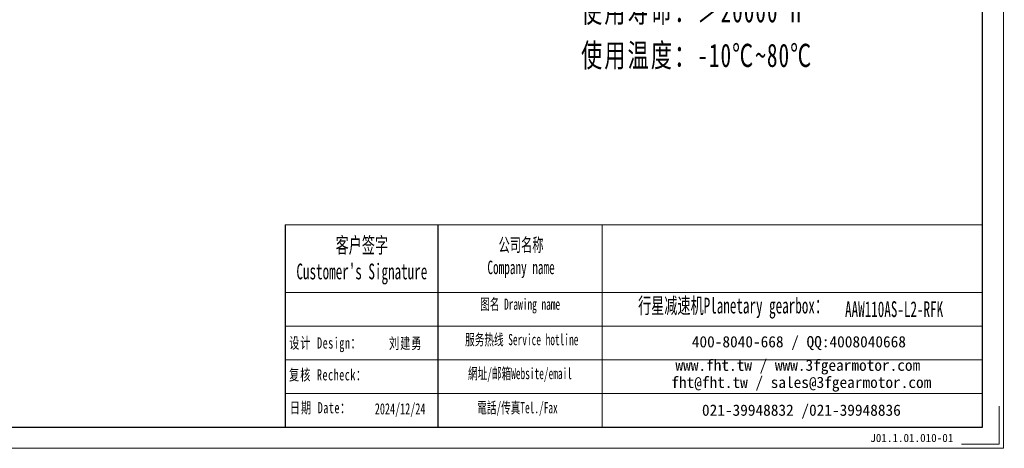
# Model space of a CAD drawing. Header units: millimetres. Extents: x -4 to 761, y -10 to 528.
# Tile 3 of 8: x 338 to 761, y -10 to 174. Entities that reach past the tile are written whole.
import ezdxf

# ---------------------------------------------------------------- set-up
doc = ezdxf.new("R2010")
doc.units = ezdxf.units.MM
doc.layers.add('6文字层', color=3, linetype='Continuous')
doc.layers.add('7标注层', color=4, linetype='Continuous')
for name, color, linetype, lineweight in [('SLD-0', 7, 'Continuous', 18), ('图框_外框线', 7, 'Continuous', 18), ('尺寸线层', 3, 'Continuous', 18)]:
    doc.layers.add(name, color=color, linetype=linetype, lineweight=lineweight)
doc.styles.add('SLDTEXTSTYLE4', font='SimSun.ttf', dxfattribs={"width": 0.611111})
doc.styles.get("Standard").update_dxf_attribs({"font": 'SimSun.ttf'})
doc.styles.add('标准', font='txt', dxfattribs={"width": 0.667})
doc.styles.add('样式 1', font='SimSun.ttf')

msp = doc.modelspace()

# ---------------------------------------------------------------- linework, layer by layer
msp.add_line((517.72904, 85.63866), (517.72904, -1.35856))
at = {"layer": '7标注层', "color": 0}
msp.add_line((452.10324, 85.63866), (452.10324, -1.34369), dxfattribs=at)
at = {"layer": '图框_外框线'}
for p, q in [((452.10324, 85.63866), (517.72904, 85.63866)), ((517.72904, 85.63866), (517.72904, -1.34369)), ((517.72904, 85.63866), (752.03204, 85.63866)), ((588.43644, 85.63866), (588.43644, -1.34369)), ((452.10324, 56.61258), (517.72904, 56.61258)), ((517.72904, 56.61258), (752.03204, 56.61258)), ((452.10324, 42.09954), (752.03204, 42.09954)), ((452.10324, 27.58651), (752.03204, 27.58651)), ((452.10324, 13.07347), (752.03204, 13.07347))]:
    msp.add_line(p, q, dxfattribs=at)
at = {"layer": '图框_外框线', "color": 3}
msp.add_lwpolyline([(0, -10.40431), (761.09267, -10.40431), (761.09267, 527.79693), (0, 527.79693)], close=True, dxfattribs=at)
at = {"layer": '图框_外框线', "color": 3, "lineweight": 25}
msp.add_lwpolyline([(45.30314, -1.34369), (752.03204, -1.34369), (752.03204, 518.7363), (45.30314, 518.7363)], close=True, dxfattribs=at)
at = {"layer": '图框_外框线', "color": 3}
msp.add_lwpolyline([(759.28054, 7.71694), (759.28054, -8.59219), (742.97142, -8.59219)], dxfattribs=at)

# ---------------------------------------------------------------- texts
at = {"layer": '6文字层', "insert": (703.80073, -4.2105), "char_height": 3.5, "width": 43.304423, "attachment_point": 1, "style": '样式 1'}
msp.add_mtext('J01.1.01.010-01', dxfattribs=at)
at = {"layer": 'SLD-0', "color": 1, "attachment_point": 2}
for s, insert, char_height, width, style in [("{\\fSimSun|b1|i0|c134|p2;客户签字\\PCustomer's Signature}", (485.02926, 80.26872), 6.7727509, 84.25372, 'SLDTEXTSTYLE4'), ('{\\fSimSun|b1|i0|c134|p2;公司名称\\PCompany name}', (553.53119, 79.90919), 5.8052151, 75.1594099, 'SLDTEXTSTYLE4'), ('{\\fSimSun|b1|i0|c134|p2;  \\H1.1667x;行星减速机Planetary gearbox\\fSimSun|b0|i0|c134|p2;：}', (642.32003, 54.31048), 5.8052151, 91.3023335, 'SLDTEXTSTYLE4'), ('{\\fSimSun|b1|i0|c134|p2;图名 Drawing name}', (553.13438, 53.93731), 4.8376792, 61.8675528, 'SLDTEXTSTYLE4'), ('AAW110AS-L2-RFK', (714.04097, 52.76916), 6.7727509, 49.2885591, 'SLDTEXTSTYLE4'), ('{\\fSimSun|b1|i0|c134|p2;服务热线 Service hotline}', (553.82039, 38.72532), 4.8376792, 68.9263973, 'SLDTEXTSTYLE4'), ('{\\fNSimSun|b0|i0|c134|p49;\\T1.1;设计 \\fNSimSun|b0|i0|c0|p49;Design\\fNSimSun|b0|i0|c134|p49;：}', (469.34791, 37.25883), 4.8, 31.9717109, '标准'), ('{\\fSimSun|b0|i0|c134|p2;\\T1.1;刘建勇}', (503.92217, 37.11514), 4.8, 31.9717109, '标准'), ('{\\fNSimSun|b0|i0|c134|p49;\\T1.1;复核 \\fNSimSun|b0|i0|c0|p49;Recheck\\fNSimSun|b0|i0|c134|p49;：}', (470.48564, 23.57225), 4.8, 31.9717109, '标准'), ('{\\fSimSun|b1|i0|c134|p2;網址/邮箱Website/email}', (553.06712, 24.15015), 4.8376792, 71.7458919, 'SLDTEXTSTYLE4'), ('{\\fNSimSun|b0|i0|c134|p49;\\T1.1;日期 Date：}', (467.22858, 9.42759), 4.8, 31.9717109, '标准'), ('{\\fSimSun|b0|i0|c134|p2;2024/12/24}', (501.50211, 8.96825), 4.8, 31.9717109, '标准'), ('{\\fSimSun|b1|i0|c134|p2;電話/传真Tel./Fax}', (551.98327, 9.46135), 4.8376792, 72.6087847, 'SLDTEXTSTYLE4')]:
    msp.add_mtext(s, dxfattribs=dict(at, insert=insert, char_height=char_height, width=width, style=style))
at = {"layer": 'SLD-0', "color": 1, "char_height": 4.8376792, "attachment_point": 2}
for s, insert, width in [('{\\fSimSun|b1|i0|c134|p2;400-8040-668 / QQ:4008040668}', (673.07102, 37.80096), 140.851011), ('{\\fSimSun|b1|i0|c134|p2;www.fht.tw / www.3fgearmotor.com }', (672.62496, 27.72472), 141.0095703), ('\\pt58.05215;{\\fSimSun|b1|i0|c134|p2;fht@fht.tw / sales@3fgearmotor.com }', (674.09929, 20.35822), 141.0095703), ('{\\fSimSun|b1|i0|c134|p2;021-39948832 /021-39948836 }', (674.14987, 8.40362), 107.6714739)]:
    msp.add_mtext(s, dxfattribs=dict(at, insert=insert, width=width))
at = {"layer": '尺寸线层', "insert": (579.33781, 336.09474), "char_height": 10, "width": 136.7680335, "attachment_point": 1, "line_spacing_factor": 1.15057, "style": '标准'}
msp.add_mtext('{\\fNSimSun|b0|i0|c134|p49;\\T1.1;性能参数：\\P减速比：1:30-100\\P额定输出力矩：123-230 N.m\\P最大加速力矩：1.5倍额定扭矩\\P额定输入转速：3000 rpm\\P容许径向力：5500 N\\P容许轴向力：5500 N\\P回程间隙：≤12 arcmin\\P使用寿命：＞20000 h\\P使用温度：-10℃~80℃}', dxfattribs=at)

doc.saveas('drawing.dxf')
